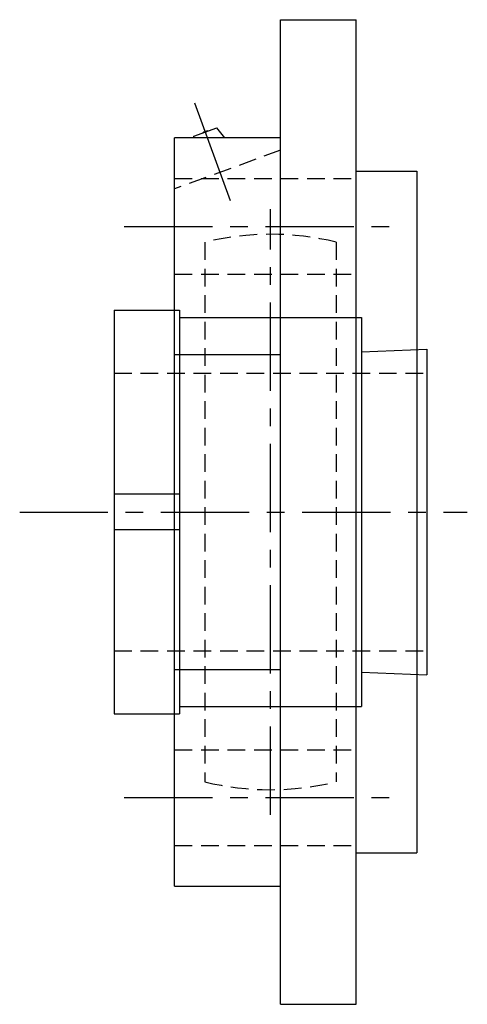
# Model space of a CAD drawing. Extents: x -108 to 236, y -107 to 236.
# Tile 12 of 12: x 148 to 236, y -97 to 98. Entities that reach past the tile are written whole.
import ezdxf

# ---------------------------------------------------------------- set-up
doc = ezdxf.new("R2010")
doc.units = 0
doc.header["$LTSCALE"] = 14
doc.linetypes.add('CENTER', pattern=[2, 1.25, -0.25, 0.25, -0.25])
doc.linetypes.add('HIDDEN', pattern=[0.375, 0.25, -0.125])
doc.layers.get('0').update_dxf_attribs({"linetype": 'CONTINUOUS'})
doc.layers.add('CENTER', color=1, linetype='CENTER')
doc.layers.add('HIDDEN', color=3, linetype='HIDDEN')

msp = doc.modelspace()

# ---------------------------------------------------------------- linework, layer by layer
for p, q in [((199.2, 97.5), (214.2, 97.5)), ((199.2, -97.5), (199.2, 97.5)), ((214.2, -97.5), (214.2, 97.5)), ((182.04, 74.44), (186.55, 76.08)), ((188.15, 74.07), (186.55, 76.08)), ((182.05, 74.07), (182.04, 74.44)), ((178.2, -74.07), (178.2, 74.07)), ((199.2, 74.07), (178.2, 74.07)), ((214.2, 67.5), (226.2, 67.5)), ((226.2, 67.5), (226.2, -67.5)), ((166.2, 40), (166.2, -40)), ((166.2, 40), (179.2, 40)), ((179.2, 40), (179.2, -40)), ((179.2, 38.5), (215.2, 38.5)), ((215.2, 38.5), (215.2, -38.5)), ((215.2, 31.71), (228.2, 32.25)), ((228.2, 32.25), (228.2, -32.25)), ((178.2, 31.16), (199.2, 31.16)), ((179.2, 3.5), (166.2, 3.5)), ((179.2, -3.5), (166.2, -3.5)), ((178.2, -31.16), (199.2, -31.16)), ((215.2, -31.71), (228.2, -32.25)), ((179.2, -38.5), (215.2, -38.5)), ((166.2, -40), (179.2, -40)), ((214.2, -67.5), (226.2, -67.5)), ((178.2, -74.07), (199.2, -74.07)), ((199.2, -97.5), (214.2, -97.5))]:
    msp.add_line(p, q)
msp.add_arc((184.8, 73.87), 1.59, 89.555, 130.445)
at = {"layer": 'CENTER', "linetype": 'CONTINUOUS'}
msp.add_line((189.25, 61.64), (182.21, 81), dxfattribs=at)
at = {"layer": 'CENTER'}
for p, q in [((197.2, -60), (197.2, 60)), ((168.2, 56.57), (224.2, 56.57)), ((147.5, 0), (236.2, 0)), ((168.2, -56.57), (224.2, -56.57))]:
    msp.add_line(p, q, dxfattribs=at)
at = {"layer": 'HIDDEN'}
for p, q in [((199.2, 71.64), (178.2, 64)), ((178.2, 66.07), (214.2, 66.07)), ((184.2, 53.44), (184.2, -53.44)), ((210.2, 53.44), (210.2, -53.44)), ((178.2, 47.07), (214.2, 47.07)), ((166.2, 27.5), (228.2, 27.5)), ((166.2, -27.5), (228.2, -27.5)), ((178.2, -47.07), (214.2, -47.07)), ((178.2, -66.07), (214.2, -66.07))]:
    msp.add_line(p, q, dxfattribs=at)
for start, end in [(76.328, 103.672), (256.328, 283.672)]:
    msp.add_arc((197.2, 0), 55, start, end, dxfattribs=at)

doc.saveas('drawing.dxf')
